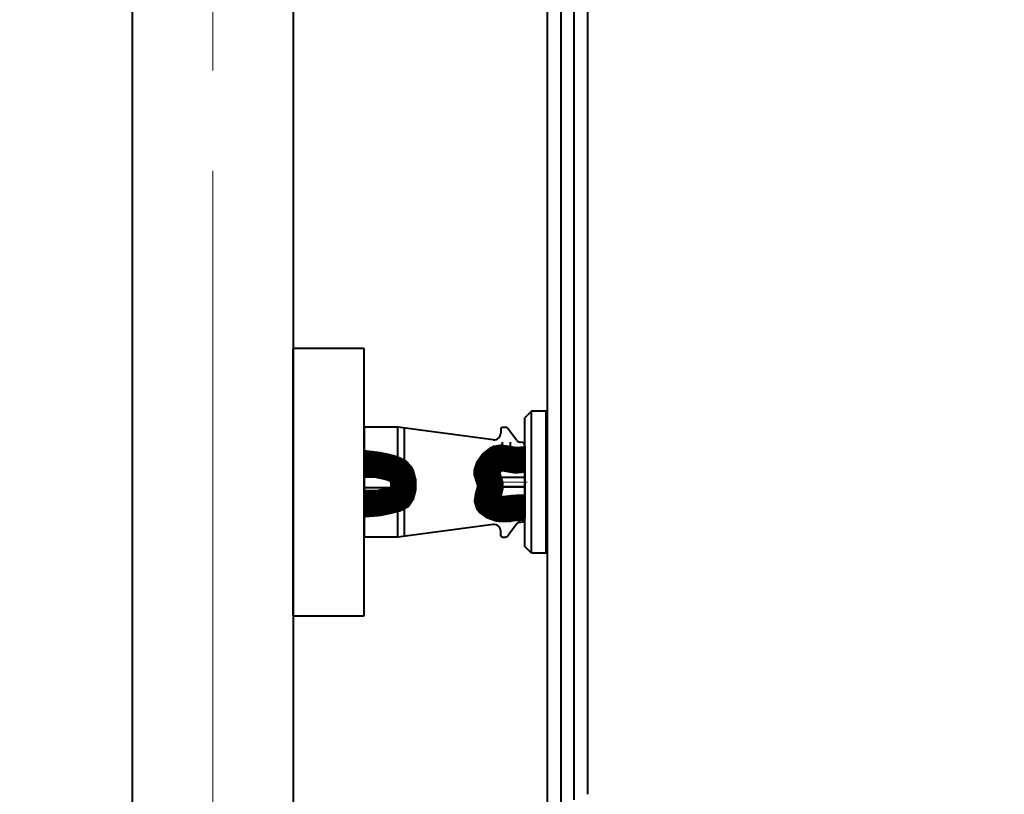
# Model space of a CAD drawing. Header units: millimetres. Extents: x 0 to 594, y 0 to 420.
# Tile 6 of 53: x 126 to 140, y 113 to 125. Entities that reach past the tile are written whole.
import ezdxf

# ---------------------------------------------------------------- set-up
doc = ezdxf.new("R2010")
doc.units = ezdxf.units.MM
for name, pattern in [('K5LT_AXLED', [17.302989, 12.802989, -1.5, 1.5, -1.5]), ('K5LT_BASIC', [0]), ('K5LT_THIN', [0])]:
    doc.linetypes.add(name, pattern=pattern)
doc.styles.add('KDIMTEXTSTYLE', font='GOST_AU.SHX', dxfattribs={"width": 0.96, "oblique": 15, "height": 5})
doc.dimstyles.new('KDIMSTYLE (0.02)', dxfattribs={"dimtxt": 5, "dimasz": 1, "dimexe": 2, "dimexo": 0, "dimgap": 1, "dimtad": 1, "dimlfac": 50, "dimtxsty": 'KDIMTEXTSTYLE', "dimsah": 1, "dimcen": 0, "dimdle": 1, "dimadec": 0, "dimazin": 0, "dimtfac": 0.667, "dimtmove": 0, "dimatfit": 3, "dimfxl": 1, "dimtvp": 1, "dimtfill": 1, "dimtolj": 1, "dimtzin": 0, "dimarcsym": 0})

# ---------------------------------------------------------------- blocks, each defined once
blk = doc.blocks.new('KDIMARROW_03')
at = {"color": 0, "linetype": 'K5LT_BASIC', "lineweight": 40}
blk.add_line((-1.061, -1.061), (1.061, 1.061), dxfattribs=at)
at = {"color": 0, "linetype": 'K5LT_THIN', "lineweight": 18}
for q in [(-1, 0), (2, 0)]:
    blk.add_line((0, 0), q, dxfattribs=at)
blk = doc.blocks.new('U157')
at = {"color": 5, "linetype": 'K5LT_BASIC', "lineweight": 40, "true_color": 0x0000ff}
for p, q in [((130.743, 119.819), (129.677, 119.819)), ((129.677, 119.819), (129.677, 115.819)), ((130.743, 115.819), (130.743, 119.819)), ((129.677, 115.819), (130.743, 115.819))]:
    blk.add_line(p, q, dxfattribs=at)

msp = doc.modelspace()

# ---------------------------------------------------------------- linework, layer by layer
at = {"color": 30, "linetype": 'K5LT_AXLED', "lineweight": 18, "true_color": 0xff8000}
for p, q in [((128.47877, 191.68446), (128.47877, 40.33764)), ((133.17867, 117.81885), (132.66299, 117.81885)), ((133.17867, 117.81885), (132.66299, 117.81885)), ((133.17867, 117.81885), (132.66299, 117.81885)), ((133.17867, 117.81885), (132.66299, 117.81885)), ((133.17867, 117.81885), (132.66299, 117.81885)), ((133.17867, 117.81885), (132.66299, 117.81885))]:
    msp.add_line(p, q, dxfattribs=at)
at = {"color": 5, "linetype": 'K5LT_BASIC', "lineweight": 40, "true_color": 0x0000ff}
for p, q in [((133.47851, 112.67049), (133.47856, 140.03049)), ((133.67877, 139.83029), (133.67872, 112.75313)), ((133.87851, 113.07049), (133.87856, 139.63049)), ((134.07876, 139.43029), (134.07872, 113.15313)), ((127.27877, 70.20446), (127.27877, 136.60446)), ((129.67877, 136.60446), (129.67877, 70.20446)), ((127.27877, 70.20446), (127.27877, 134.73237)), ((127.27877, 70.20446), (127.27877, 134.73237)), ((127.27877, 70.20446), (127.27877, 134.73237)), ((133.24294, 118.87833), (133.14299, 118.77838)), ((133.24294, 118.87833), (133.14299, 118.77838)), ((133.24294, 118.87833), (133.14299, 118.77838)), ((133.24294, 118.87833), (133.14299, 118.77838)), ((133.24294, 118.87833), (133.14299, 118.77838)), ((133.24294, 118.87833), (133.14299, 118.77838)), ((133.14299, 116.85931), (133.14299, 118.77838)), ((133.14299, 116.85931), (133.14299, 118.77838)), ((133.14299, 116.85931), (133.14299, 118.77838)), ((133.14299, 116.85931), (133.14299, 118.77838)), ((133.14299, 116.85931), (133.14299, 118.77838)), ((133.14299, 116.85931), (133.14299, 118.77838)), ((133.46284, 118.87833), (133.24294, 118.87833)), ((133.46284, 118.87833), (133.24294, 118.87833)), ((133.46284, 118.87833), (133.24294, 118.87833)), ((133.47655, 118.87833), (133.24294, 118.87833)), ((133.46284, 118.87833), (133.24294, 118.87833)), ((133.46284, 118.87833), (133.24294, 118.87833)), ((133.24294, 116.75936), (133.24294, 118.87833)), ((133.24294, 116.75936), (133.24294, 118.87833)), ((133.24294, 116.75936), (133.24294, 118.87833)), ((133.24294, 116.75936), (133.24294, 118.87833)), ((133.24294, 116.75936), (133.24294, 118.87833)), ((133.24294, 116.75936), (133.24294, 118.87833)), ((133.46284, 116.75936), (133.46284, 118.87833)), ((133.46284, 116.75936), (133.46284, 118.87833)), ((133.46284, 116.75936), (133.46284, 118.87833)), ((133.46284, 116.75936), (133.46284, 118.87833)), ((133.46284, 116.75936), (133.46284, 118.87833)), ((130.74299, 118.63885), (130.74299, 116.99885)), ((131.24299, 118.63885), (130.74299, 118.63885)), ((130.74299, 118.63885), (130.74299, 116.99885)), ((131.24299, 118.63885), (130.74299, 118.63885)), ((130.74299, 118.63885), (130.74299, 116.99885)), ((131.24299, 118.63885), (130.74299, 118.63885)), ((130.74299, 118.63885), (130.74299, 116.99885)), ((131.24299, 118.63885), (130.74299, 118.63885)), ((130.74299, 118.63885), (130.74299, 116.99885)), ((131.24299, 118.63885), (130.74299, 118.63885)), ((130.74299, 118.63885), (130.74299, 116.99885)), ((131.24299, 118.63885), (130.74299, 118.63885)), ((132.67011, 118.45351), (131.24299, 118.63885)), ((131.24299, 118.00317), (131.24299, 118.63885)), ((132.67011, 118.45351), (131.24299, 118.63885)), ((131.24299, 118.00317), (131.24299, 118.63885)), ((132.67011, 118.45351), (131.24299, 118.63885)), ((131.24299, 118.00317), (131.24299, 118.63885)), ((132.67011, 118.45351), (131.24299, 118.63885)), ((131.24299, 118.00317), (131.24299, 118.63885)), ((132.67011, 118.45351), (131.24299, 118.63885)), ((131.24299, 118.00317), (131.24299, 118.63885)), ((132.67011, 118.45351), (131.24299, 118.63885)), ((131.24299, 118.00317), (131.24299, 118.63885)), ((131.34299, 117.01183), (131.34299, 118.62586)), ((131.34299, 117.01183), (131.34299, 118.62586)), ((131.34299, 117.01183), (131.34299, 118.62586)), ((131.34299, 117.01183), (131.34299, 118.62586)), ((131.34299, 117.01183), (131.34299, 118.62586)), ((131.34299, 117.01183), (131.34299, 118.62586)), ((132.78299, 118.61885), (132.78299, 118.55267)), ((132.78299, 118.61885), (132.78299, 118.55267)), ((132.78299, 118.61885), (132.78299, 118.55267)), ((132.78299, 118.61885), (132.78299, 118.55267)), ((132.78299, 118.61885), (132.78299, 118.55267)), ((132.78299, 118.61885), (132.78299, 118.55267)), ((132.80299, 118.63885), (132.84591, 118.63885)), ((132.80299, 118.63885), (132.84591, 118.63885)), ((132.80299, 118.63885), (132.84591, 118.63885)), ((132.80299, 118.63885), (132.84591, 118.63885)), ((132.80299, 118.63885), (132.84591, 118.63885)), ((132.80299, 118.63885), (132.84591, 118.63885)), ((133.02211, 118.44278), (132.89957, 118.60568)), ((133.02211, 118.44278), (132.89957, 118.60568)), ((133.02211, 118.44278), (132.89957, 118.60568)), ((133.02211, 118.44278), (132.89957, 118.60568)), ((133.02211, 118.44278), (132.89957, 118.60568)), ((133.02211, 118.44278), (132.89957, 118.60568)), ((132.68347, 118.14307), (132.68347, 118.36885)), ((132.68347, 118.14307), (132.68347, 118.36885)), ((132.68347, 118.14307), (132.68347, 118.36885)), ((132.68347, 118.14307), (132.68347, 118.36885)), ((132.68347, 118.14307), (132.68347, 118.36885)), ((132.68347, 118.14307), (132.68347, 118.36885)), ((132.80347, 118.41885), (132.80347, 118.1813)), ((132.80347, 118.41885), (132.80347, 118.1813)), ((132.80347, 118.41885), (132.80347, 118.1813)), ((132.80347, 118.41885), (132.80347, 118.1813)), ((132.80347, 118.41885), (132.80347, 118.1813)), ((132.80347, 118.41885), (132.80347, 118.1813)), ((132.92347, 118.41885), (132.92347, 118.1563)), ((132.92347, 118.41885), (132.92347, 118.1563)), ((132.92347, 118.41885), (132.92347, 118.1563)), ((132.92347, 118.41885), (132.92347, 118.1563)), ((132.92347, 118.41885), (132.92347, 118.1563)), ((132.92347, 118.41885), (132.92347, 118.1563)), ((133.07006, 118.41885), (133.08299, 118.41885)), ((133.07006, 118.41885), (133.08299, 118.41885)), ((133.07006, 118.41885), (133.08299, 118.41885)), ((133.07006, 118.41885), (133.08299, 118.41885)), ((133.07006, 118.41885), (133.08299, 118.41885)), ((133.07006, 118.41885), (133.08299, 118.41885)), ((133.14299, 117.27885), (133.14299, 118.35885)), ((133.14299, 117.27885), (133.14299, 118.35885)), ((133.14299, 117.27885), (133.14299, 118.35885)), ((133.14299, 117.27885), (133.14299, 118.35885)), ((133.14299, 117.27885), (133.14299, 118.35885)), ((133.14299, 117.27885), (133.14299, 118.35885)), ((133.14299, 118.35885), (133.14299, 117.27885)), ((133.14299, 118.35885), (133.14299, 117.27885)), ((133.14299, 118.35885), (133.14299, 117.27885)), ((133.14299, 118.35885), (133.14299, 117.27885)), ((133.14299, 118.35885), (133.14299, 117.27885)), ((133.14299, 118.35885), (133.14299, 117.27885)), ((133.04347, 118.26885), (133.04347, 118.14762)), ((133.04347, 118.26885), (133.04347, 118.14762)), ((133.04347, 118.26885), (133.04347, 118.14762)), ((133.04347, 118.26885), (133.04347, 118.14762)), ((133.04347, 118.26885), (133.04347, 118.14762)), ((133.04347, 118.26885), (133.04347, 118.14762)), ((130.74299, 117.89885), (131.14299, 117.89885)), ((130.74299, 117.89885), (131.14299, 117.89885)), ((130.74299, 117.89885), (131.14299, 117.89885)), ((130.74299, 117.89885), (131.14299, 117.89885)), ((130.74299, 117.89885), (131.14299, 117.89885)), ((130.74299, 117.89885), (131.14299, 117.89885)), ((131.14299, 117.89885), (131.18299, 117.89885)), ((131.14299, 117.89885), (131.18299, 117.89885)), ((131.14299, 117.89885), (131.18299, 117.89885)), ((131.14299, 117.89885), (131.18299, 117.89885)), ((131.14299, 117.89885), (131.18299, 117.89885)), ((131.14299, 117.89885), (131.18299, 117.89885)), ((131.18299, 117.73885), (131.18299, 117.89885)), ((131.18299, 117.89885), (131.24299, 117.81885)), ((131.18299, 117.73885), (131.18299, 117.89885)), ((131.18299, 117.89885), (131.24299, 117.81885)), ((131.18299, 117.73885), (131.18299, 117.89885)), ((131.18299, 117.89885), (131.24299, 117.81885)), ((131.18299, 117.73885), (131.18299, 117.89885)), ((131.18299, 117.89885), (131.24299, 117.81885)), ((131.18299, 117.73885), (131.18299, 117.89885)), ((131.18299, 117.89885), (131.24299, 117.81885)), ((131.18299, 117.73885), (131.18299, 117.89885)), ((131.18299, 117.89885), (131.24299, 117.81885)), ((132.68347, 117.81885), (132.74299, 117.88885)), ((132.68347, 117.81885), (132.74299, 117.88885)), ((132.68347, 117.81885), (132.74299, 117.88885)), ((132.68347, 117.81885), (132.74299, 117.88885)), ((132.68347, 117.81885), (132.74299, 117.88885)), ((132.68347, 117.81885), (132.74299, 117.88885)), ((132.78299, 117.88885), (132.74299, 117.88885)), ((132.74299, 117.74885), (132.74299, 117.88885)), ((132.78299, 117.88885), (132.74299, 117.88885)), ((132.74299, 117.74885), (132.74299, 117.88885)), ((132.78299, 117.88885), (132.74299, 117.88885)), ((132.74299, 117.74885), (132.74299, 117.88885)), ((132.78299, 117.88885), (132.74299, 117.88885)), ((132.74299, 117.74885), (132.74299, 117.88885)), ((132.78299, 117.88885), (132.74299, 117.88885)), ((132.74299, 117.74885), (132.74299, 117.88885)), ((132.78299, 117.88885), (132.74299, 117.88885)), ((132.74299, 117.74885), (132.74299, 117.88885)), ((133.14299, 117.88885), (132.78299, 117.88885)), ((133.14299, 117.88885), (132.78299, 117.88885)), ((133.14299, 117.88885), (132.78299, 117.88885)), ((133.14299, 117.88885), (132.78299, 117.88885)), ((133.14299, 117.88885), (132.78299, 117.88885)), ((133.14299, 117.88885), (132.78299, 117.88885)), ((130.74299, 117.73885), (131.14299, 117.73885)), ((130.74299, 117.73885), (131.14299, 117.73885)), ((130.74299, 117.73885), (131.14299, 117.73885)), ((130.74299, 117.73885), (131.14299, 117.73885)), ((130.74299, 117.73885), (131.14299, 117.73885)), ((130.74299, 117.73885), (131.14299, 117.73885)), ((131.14299, 117.73885), (131.18299, 117.73885)), ((131.14299, 117.73885), (131.18299, 117.73885)), ((131.14299, 117.73885), (131.18299, 117.73885)), ((131.14299, 117.73885), (131.18299, 117.73885)), ((131.14299, 117.73885), (131.18299, 117.73885)), ((131.14299, 117.73885), (131.18299, 117.73885)), ((131.18299, 117.73885), (131.24299, 117.81885)), ((131.18299, 117.73885), (131.24299, 117.81885)), ((131.18299, 117.73885), (131.24299, 117.81885)), ((131.18299, 117.73885), (131.24299, 117.81885)), ((131.18299, 117.73885), (131.24299, 117.81885)), ((131.18299, 117.73885), (131.24299, 117.81885)), ((132.74299, 117.74885), (132.68347, 117.81885)), ((132.74299, 117.74885), (132.68347, 117.81885)), ((132.74299, 117.74885), (132.68347, 117.81885)), ((132.74299, 117.74885), (132.68347, 117.81885)), ((132.74299, 117.74885), (132.68347, 117.81885)), ((132.74299, 117.74885), (132.68347, 117.81885)), ((132.78299, 117.74885), (132.74299, 117.74885)), ((132.78299, 117.74885), (132.74299, 117.74885)), ((132.78299, 117.74885), (132.74299, 117.74885)), ((132.78299, 117.74885), (132.74299, 117.74885)), ((132.78299, 117.74885), (132.74299, 117.74885)), ((132.78299, 117.74885), (132.74299, 117.74885)), ((133.14299, 117.74885), (132.78299, 117.74885)), ((133.14299, 117.74885), (132.78299, 117.74885)), ((133.14299, 117.74885), (132.78299, 117.74885)), ((133.14299, 117.74885), (132.78299, 117.74885)), ((133.14299, 117.74885), (132.78299, 117.74885)), ((133.14299, 117.74885), (132.78299, 117.74885)), ((131.24299, 116.99885), (131.24299, 117.57755)), ((131.24299, 116.99885), (131.24299, 117.57755)), ((131.24299, 116.99885), (131.24299, 117.57755)), ((131.24299, 116.99885), (131.24299, 117.57755)), ((131.24299, 116.99885), (131.24299, 117.57755)), ((131.24299, 116.99885), (131.24299, 117.57755)), ((132.68347, 117.26885), (132.68347, 117.44444)), ((132.68347, 117.26885), (132.68347, 117.44444)), ((132.68347, 117.26885), (132.68347, 117.44444)), ((132.68347, 117.26885), (132.68347, 117.44444)), ((132.68347, 117.26885), (132.68347, 117.44444)), ((132.68347, 117.26885), (132.68347, 117.44444)), ((132.80347, 117.41499), (132.80347, 117.21885)), ((132.80347, 117.41499), (132.80347, 117.21885)), ((132.80347, 117.41499), (132.80347, 117.21885)), ((132.80347, 117.41499), (132.80347, 117.21885)), ((132.80347, 117.41499), (132.80347, 117.21885)), ((132.80347, 117.41499), (132.80347, 117.21885)), ((132.92347, 117.42716), (132.92347, 117.21885)), ((132.92347, 117.42716), (132.92347, 117.21885)), ((132.92347, 117.42716), (132.92347, 117.21885)), ((132.92347, 117.42716), (132.92347, 117.21885)), ((132.92347, 117.42716), (132.92347, 117.21885)), ((132.92347, 117.42716), (132.92347, 117.21885)), ((133.04347, 117.43557), (133.04347, 117.36885)), ((133.04347, 117.43557), (133.04347, 117.36885)), ((133.04347, 117.43557), (133.04347, 117.36885)), ((133.04347, 117.43557), (133.04347, 117.36885)), ((133.04347, 117.43557), (133.04347, 117.36885)), ((133.04347, 117.43557), (133.04347, 117.36885)), ((132.67011, 117.18419), (131.24299, 116.99885)), ((132.67011, 117.18419), (131.24299, 116.99885)), ((132.67011, 117.18419), (131.24299, 116.99885)), ((132.67011, 117.18419), (131.24299, 116.99885)), ((132.67011, 117.18419), (131.24299, 116.99885)), ((132.67011, 117.18419), (131.24299, 116.99885)), ((133.02211, 117.19491), (132.89957, 117.03201)), ((133.02211, 117.19491), (132.89957, 117.03201)), ((133.02211, 117.19491), (132.89957, 117.03201)), ((133.02211, 117.19491), (132.89957, 117.03201)), ((133.02211, 117.19491), (132.89957, 117.03201)), ((133.02211, 117.19491), (132.89957, 117.03201)), ((133.07006, 117.21885), (133.08299, 117.21885)), ((133.07006, 117.21885), (133.08299, 117.21885)), ((133.07006, 117.21885), (133.08299, 117.21885)), ((133.07006, 117.21885), (133.08299, 117.21885)), ((133.07006, 117.21885), (133.08299, 117.21885)), ((133.07006, 117.21885), (133.08299, 117.21885)), ((131.24299, 116.99885), (130.74299, 116.99885)), ((131.24299, 116.99885), (130.74299, 116.99885)), ((131.24299, 116.99885), (130.74299, 116.99885)), ((131.24299, 116.99885), (130.74299, 116.99885)), ((131.24299, 116.99885), (130.74299, 116.99885)), ((131.24299, 116.99885), (130.74299, 116.99885)), ((132.78299, 117.01885), (132.78299, 117.08502)), ((132.78299, 117.01885), (132.78299, 117.08502)), ((132.78299, 117.01885), (132.78299, 117.08502)), ((132.78299, 117.01885), (132.78299, 117.08502)), ((132.78299, 117.01885), (132.78299, 117.08502)), ((132.78299, 117.01885), (132.78299, 117.08502)), ((132.80299, 116.99885), (132.84591, 116.99885)), ((132.80299, 116.99885), (132.84591, 116.99885)), ((132.80299, 116.99885), (132.84591, 116.99885)), ((132.80299, 116.99885), (132.84591, 116.99885)), ((132.80299, 116.99885), (132.84591, 116.99885)), ((132.80299, 116.99885), (132.84591, 116.99885)), ((133.24294, 116.75936), (133.14299, 116.85931)), ((133.24294, 116.75936), (133.14299, 116.85931)), ((133.24294, 116.75936), (133.14299, 116.85931)), ((133.24294, 116.75936), (133.14299, 116.85931)), ((133.24294, 116.75936), (133.14299, 116.85931)), ((133.24294, 116.75936), (133.14299, 116.85931)), ((133.46284, 116.75936), (133.24294, 116.75936)), ((133.46284, 116.75936), (133.24294, 116.75936)), ((133.46284, 116.75936), (133.24294, 116.75936)), ((133.46284, 116.75936), (133.24294, 116.75936)), ((133.46284, 116.75936), (133.24294, 116.75936)), ((133.47655, 116.75936), (133.24294, 116.75936))]:
    msp.add_line(p, q, dxfattribs=at)
at = {"color": 5, "linetype": 'K5LT_THIN', "lineweight": 18, "true_color": 0x0000ff}
for p, q in [((130.74299, 117.93885), (131.14299, 117.93885)), ((130.74299, 117.93885), (131.14299, 117.93885)), ((130.74299, 117.93885), (131.14299, 117.93885)), ((130.74299, 117.93885), (131.14299, 117.93885)), ((130.74299, 117.93885), (131.14299, 117.93885)), ((130.74299, 117.93885), (131.14299, 117.93885)), ((131.14299, 117.93885), (131.14299, 117.69885)), ((131.14299, 117.93885), (131.14299, 117.69885)), ((131.14299, 117.93885), (131.14299, 117.69885)), ((131.14299, 117.93885), (131.14299, 117.69885)), ((131.14299, 117.93885), (131.14299, 117.69885)), ((131.14299, 117.93885), (131.14299, 117.69885)), ((132.78299, 117.89885), (133.14299, 117.89885)), ((132.78299, 117.73885), (132.78299, 117.89885)), ((132.78299, 117.89885), (133.14299, 117.89885)), ((132.78299, 117.73885), (132.78299, 117.89885)), ((132.78299, 117.89885), (133.14299, 117.89885)), ((132.78299, 117.73885), (132.78299, 117.89885)), ((132.78299, 117.89885), (133.14299, 117.89885)), ((132.78299, 117.73885), (132.78299, 117.89885)), ((132.78299, 117.89885), (133.14299, 117.89885)), ((132.78299, 117.73885), (132.78299, 117.89885)), ((132.78299, 117.89885), (133.14299, 117.89885)), ((132.78299, 117.73885), (132.78299, 117.89885)), ((132.78299, 117.73885), (133.14299, 117.73885)), ((132.78299, 117.73885), (133.14299, 117.73885)), ((132.78299, 117.73885), (133.14299, 117.73885)), ((132.78299, 117.73885), (133.14299, 117.73885)), ((132.78299, 117.73885), (133.14299, 117.73885)), ((132.78299, 117.73885), (133.14299, 117.73885)), ((131.14299, 117.69885), (130.74299, 117.69885)), ((131.14299, 117.69885), (130.74299, 117.69885)), ((131.14299, 117.69885), (130.74299, 117.69885)), ((131.14299, 117.69885), (130.74299, 117.69885)), ((131.14299, 117.69885), (130.74299, 117.69885)), ((131.14299, 117.69885), (130.74299, 117.69885))]:
    msp.add_line(p, q, dxfattribs=at)
at = {"color": 5, "linetype": 'K5LT_BASIC', "true_color": 0x0000ff, "const_width": 0.4}
for points in [[(130.74299, 117.48916), (130.95503, 117.50663), (131.09633, 117.53664), (131.21569, 117.5667), (131.27377, 117.59726), (131.30616, 117.64535), (131.3256, 117.72408), (131.32477, 117.83432), (131.29911, 117.92914), (131.2929, 117.94062), (131.24926, 117.98492), (131.17307, 118.02211), (131.05296, 118.05446), (130.94139, 118.07657), (130.75327, 118.09855), (130.74299, 118.09885)], [(130.74299, 117.48916), (130.95503, 117.50663), (131.09633, 117.53664), (131.21569, 117.5667), (131.27377, 117.59726), (131.30616, 117.64535), (131.3256, 117.72408), (131.32477, 117.83432), (131.29911, 117.92914), (131.2929, 117.94062), (131.24926, 117.98492), (131.17307, 118.02211), (131.05296, 118.05446), (130.94139, 118.07657), (130.75327, 118.09855), (130.74299, 118.09885)], [(130.74299, 117.48916), (130.95503, 117.50663), (131.09633, 117.53664), (131.21569, 117.5667), (131.27377, 117.59726), (131.30616, 117.64535), (131.3256, 117.72408), (131.32477, 117.83432), (131.29911, 117.92914), (131.2929, 117.94062), (131.24926, 117.98492), (131.17307, 118.02211), (131.05296, 118.05446), (130.94139, 118.07657), (130.75327, 118.09855), (130.74299, 118.09885)], [(130.74299, 117.48916), (130.95503, 117.50663), (131.09633, 117.53664), (131.21569, 117.5667), (131.27377, 117.59726), (131.30616, 117.64535), (131.3256, 117.72408), (131.32477, 117.83432), (131.29911, 117.92914), (131.2929, 117.94062), (131.24926, 117.98492), (131.17307, 118.02211), (131.05296, 118.05446), (130.94139, 118.07657), (130.75327, 118.09855), (130.74299, 118.09885)], [(130.74299, 117.48916), (130.95503, 117.50663), (131.09633, 117.53664), (131.21569, 117.5667), (131.27377, 117.59726), (131.30616, 117.64535), (131.3256, 117.72408), (131.32477, 117.83432), (131.29911, 117.92914), (131.2929, 117.94062), (131.24926, 117.98492), (131.17307, 118.02211), (131.05296, 118.05446), (130.94139, 118.07657), (130.75327, 118.09855), (130.74299, 118.09885)], [(130.74299, 117.48916), (130.95503, 117.50663), (131.09633, 117.53664), (131.21569, 117.5667), (131.27377, 117.59726), (131.30616, 117.64535), (131.3256, 117.72408), (131.32477, 117.83432), (131.29911, 117.92914), (131.2929, 117.94062), (131.24926, 117.98492), (131.17307, 118.02211), (131.05296, 118.05446), (130.94139, 118.07657), (130.75327, 118.09855), (130.74299, 118.09885)], [(133.14299, 117.43789), (132.98783, 117.43369), (132.85226, 117.41744), (132.75368, 117.42129), (132.66126, 117.45443), (132.59541, 117.50262), (132.5942, 117.50422), (132.58087, 117.54578), (132.59002, 117.6086), (132.6244, 117.73316), (132.62663, 117.78487), (132.60681, 117.84983), (132.57158, 117.95792), (132.57216, 117.97066), (132.59327, 118.03411), (132.64717, 118.10933), (132.72515, 118.1702), (132.72984, 118.17244), (132.78536, 118.18242), (132.86587, 118.16994), (133.00783, 118.14598), (133.14299, 118.1582)], [(133.14299, 117.43789), (132.98783, 117.43369), (132.85226, 117.41744), (132.75368, 117.42129), (132.66126, 117.45443), (132.59541, 117.50262), (132.5942, 117.50422), (132.58087, 117.54578), (132.59002, 117.6086), (132.6244, 117.73316), (132.62663, 117.78487), (132.60681, 117.84983), (132.57158, 117.95792), (132.57216, 117.97066), (132.59327, 118.03411), (132.64717, 118.10933), (132.72515, 118.1702), (132.72984, 118.17244), (132.78536, 118.18242), (132.86587, 118.16994), (133.00783, 118.14598), (133.14299, 118.1582)], [(133.14299, 117.43789), (132.98783, 117.43369), (132.85226, 117.41744), (132.75368, 117.42129), (132.66126, 117.45443), (132.59541, 117.50262), (132.5942, 117.50422), (132.58087, 117.54578), (132.59002, 117.6086), (132.6244, 117.73316), (132.62663, 117.78487), (132.60681, 117.84983), (132.57158, 117.95792), (132.57216, 117.97066), (132.59327, 118.03411), (132.64717, 118.10933), (132.72515, 118.1702), (132.72984, 118.17244), (132.78536, 118.18242), (132.86587, 118.16994), (133.00783, 118.14598), (133.14299, 118.1582)], [(133.14299, 117.43789), (132.98783, 117.43369), (132.85226, 117.41744), (132.75368, 117.42129), (132.66126, 117.45443), (132.59541, 117.50262), (132.5942, 117.50422), (132.58087, 117.54578), (132.59002, 117.6086), (132.6244, 117.73316), (132.62663, 117.78487), (132.60681, 117.84983), (132.57158, 117.95792), (132.57216, 117.97066), (132.59327, 118.03411), (132.64717, 118.10933), (132.72515, 118.1702), (132.72984, 118.17244), (132.78536, 118.18242), (132.86587, 118.16994), (133.00783, 118.14598), (133.14299, 118.1582)], [(133.14299, 117.43789), (132.98783, 117.43369), (132.85226, 117.41744), (132.75368, 117.42129), (132.66126, 117.45443), (132.59541, 117.50262), (132.5942, 117.50422), (132.58087, 117.54578), (132.59002, 117.6086), (132.6244, 117.73316), (132.62663, 117.78487), (132.60681, 117.84983), (132.57158, 117.95792), (132.57216, 117.97066), (132.59327, 118.03411), (132.64717, 118.10933), (132.72515, 118.1702), (132.72984, 118.17244), (132.78536, 118.18242), (132.86587, 118.16994), (133.00783, 118.14598), (133.14299, 118.1582)], [(133.14299, 117.43789), (132.98783, 117.43369), (132.85226, 117.41744), (132.75368, 117.42129), (132.66126, 117.45443), (132.59541, 117.50262), (132.5942, 117.50422), (132.58087, 117.54578), (132.59002, 117.6086), (132.6244, 117.73316), (132.62663, 117.78487), (132.60681, 117.84983), (132.57158, 117.95792), (132.57216, 117.97066), (132.59327, 118.03411), (132.64717, 118.10933), (132.72515, 118.1702), (132.72984, 118.17244), (132.78536, 118.18242), (132.86587, 118.16994), (133.00783, 118.14598), (133.14299, 118.1582)]]:
    msp.add_lwpolyline(points, dxfattribs=at)
at = {"color": 5, "linetype": 'K5LT_BASIC', "lineweight": 40, "true_color": 0x0000ff}
for centre, radius, start, end in [((132.80299, 118.61885), 0.02, 90, 180), ((132.80299, 118.61885), 0.02, 90, 180), ((132.80299, 118.61885), 0.02, 90, 180), ((132.80299, 118.61885), 0.02, 90, 180), ((132.80299, 118.61885), 0.02, 90, 180), ((132.80299, 118.61885), 0.02, 90, 180), ((132.80299, 118.61885), 0.02, 90, 180), ((132.80299, 118.61885), 0.02, 90, 180), ((132.80299, 118.61885), 0.02, 90, 180), ((132.80299, 118.61885), 0.02, 90, 180), ((132.80299, 118.61885), 0.02, 90, 180), ((132.80299, 118.61885), 0.02, 90, 180), ((132.84591, 118.57885), 0.06, 26.565051, 90), ((132.84591, 118.57885), 0.06, 26.565051, 90), ((132.84591, 118.57885), 0.06, 26.565051, 90), ((132.84591, 118.57885), 0.06, 26.565051, 90), ((132.84591, 118.57885), 0.06, 26.565051, 90), ((132.84591, 118.57885), 0.06, 26.565051, 90), ((132.68299, 118.55267), 0.1, 262.600405, 0), ((132.68299, 118.55267), 0.1, 262.600405, 0), ((132.68299, 118.55267), 0.1, 262.600405, 0), ((132.68299, 118.55267), 0.1, 262.600405, 0), ((132.68299, 118.55267), 0.1, 262.600405, 0), ((132.68299, 118.55267), 0.1, 262.600405, 0), ((133.07006, 118.47885), 0.06, 216.952044, 270), ((133.07006, 118.47885), 0.06, 216.952044, 270), ((133.07006, 118.47885), 0.06, 216.952044, 270), ((133.07006, 118.47885), 0.06, 216.952044, 270), ((133.07006, 118.47885), 0.06, 216.952044, 270), ((133.07006, 118.47885), 0.06, 216.952044, 270), ((133.08299, 118.35885), 0.06, 0, 90), ((133.08299, 118.35885), 0.06, 0, 90), ((133.08299, 118.35885), 0.06, 0, 90), ((133.08299, 118.35885), 0.06, 0, 90), ((133.08299, 118.35885), 0.06, 0, 90), ((133.08299, 118.35885), 0.06, 0, 90), ((133.08299, 118.35885), 0.06, 0, 90), ((133.08299, 118.35885), 0.06, 0, 90), ((133.08299, 118.35885), 0.06, 0, 90), ((133.08299, 118.35885), 0.06, 0, 90), ((133.08299, 118.35885), 0.06, 0, 90), ((133.08299, 118.35885), 0.06, 0, 90), ((133.08299, 117.27885), 0.06, 270, 0), ((133.08299, 117.27885), 0.06, 270, 0), ((133.08299, 117.27885), 0.06, 270, 0), ((133.08299, 117.27885), 0.06, 270, 0), ((133.08299, 117.27885), 0.06, 270, 0), ((133.08299, 117.27885), 0.06, 270, 0), ((133.08299, 117.27885), 0.06, 270, 0), ((133.08299, 117.27885), 0.06, 270, 0), ((133.08299, 117.27885), 0.06, 270, 0), ((133.08299, 117.27885), 0.06, 270, 0), ((133.08299, 117.27885), 0.06, 270, 0), ((133.08299, 117.27885), 0.06, 270, 0), ((132.68299, 117.08502), 0.1, 0, 97.399595), ((132.68299, 117.08502), 0.1, 0, 97.399595), ((132.68299, 117.08502), 0.1, 0, 97.399595), ((132.68299, 117.08502), 0.1, 0, 97.399595), ((132.68299, 117.08502), 0.1, 0, 97.399595), ((132.68299, 117.08502), 0.1, 0, 97.399595), ((133.07006, 117.15885), 0.06, 90, 143.047956), ((133.07006, 117.15885), 0.06, 90, 143.047956), ((133.07006, 117.15885), 0.06, 90, 143.047956), ((133.07006, 117.15885), 0.06, 90, 143.047956), ((133.07006, 117.15885), 0.06, 90, 143.047956), ((133.07006, 117.15885), 0.06, 90, 143.047956), ((132.80299, 117.01885), 0.02, 180, 270), ((132.80299, 117.01885), 0.02, 180, 270), ((132.80299, 117.01885), 0.02, 180, 270), ((132.80299, 117.01885), 0.02, 180, 270), ((132.80299, 117.01885), 0.02, 180, 270), ((132.80299, 117.01885), 0.02, 180, 270), ((132.84591, 117.05885), 0.06, 270, 333.434949), ((132.84591, 117.05885), 0.06, 270, 333.434949), ((132.84591, 117.05885), 0.06, 270, 333.434949), ((132.84591, 117.05885), 0.06, 270, 333.434949), ((132.84591, 117.05885), 0.06, 270, 333.434949), ((132.84591, 117.05885), 0.06, 270, 333.434949)]:
    msp.add_arc(centre, radius, start, end, dxfattribs=at)

# ---------------------------------------------------------------- block references
msp.add_blockref('U157', (0, 0))

# ---------------------------------------------------------------- dimensions: what is measured, and where the dimension line sits
at = {"color": 5, "true_color": 0x0000ff}
msp.add_linear_dim(base=(118.87797, 151.20446), p1=(141.07379, 67.20446), p2=(124.60192, 151.20446), angle=90, location=(118.87797, 109.20446), dimstyle='KDIMSTYLE (0.02)', override={"dimexo": 2, "dimpost": '\\H3.5;\\W0.96;\\Q15;<>', "dimblk1": 'KDIMARROW_03', "dimblk2": 'KDIMARROW_03', "dimse1": 0, "dimse2": 0, "dimclrt": 7, "dimtolj": 1}, dxfattribs=at).render()

doc.saveas('drawing.dxf')
